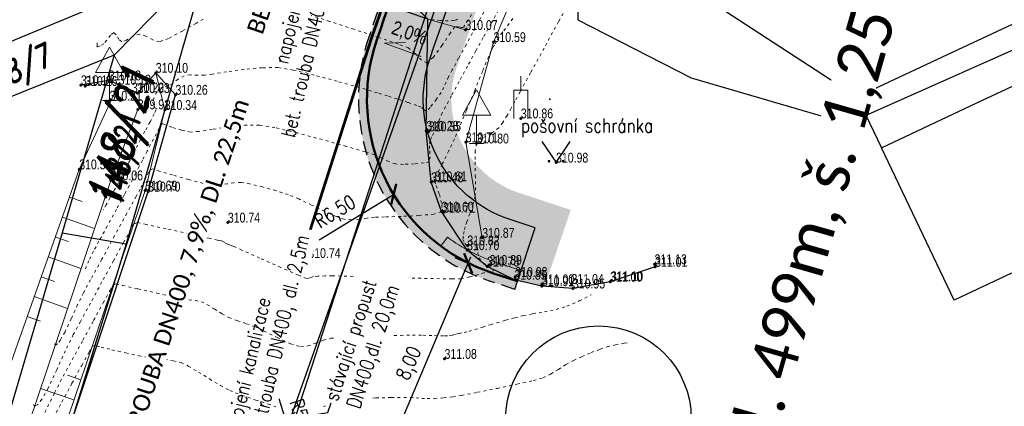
# Model space of a CAD drawing. Header units: feet. Extents: x -783217 to -782936, y -1044805 to -1043930.
# Tile 14 of 81: x -783115 to -783080, y -1044647 to -1044633. Entities that reach past the tile are written whole.
import ezdxf
from ezdxf import colors
from ezdxf.entities.mleader import LeaderData, LeaderLine
from ezdxf.enums import TextEntityAlignment as Align
from ezdxf.math import Vec2, Vec3

# ---------------------------------------------------------------- set-up
doc = ezdxf.new("R2010")
doc.units = ezdxf.units.FT
doc.header["$MEASUREMENT"] = 0
for name, pattern in [('ACAD_ISO07W100', [3, 0, -3]), ('V1a', [1, 1, 0]), ('ČÁRKOVANÁ', [0.75, 0.5, -0.25])]:
    doc.linetypes.add(name, pattern=pattern)
doc.layers.get('Defpoints').update_dxf_attribs({"lineweight": 9})
for name, color, linetype, lineweight in [('_DZ vodorovné', 5, 'Continuous', 15), ('Dopravní zařízen', 7, 'Continuous', 13), ('K_silniční obrubník', 1, 'Continuous', 50), ('K_záhon. obr.', 202, 'Continuous', 30), ('KN_hranice pozemků', 140, 'Continuous', 30), ('popis kan', 1, 'Continuous', 25), ('POPIS-VELKÉ', 1, 'Continuous', 50), ('Vrstevnice', 250, 'ACAD_ISO07W100', 15), ('Vrstva 51', 7, 'Continuous', 0), ('Z_Popisy', 7, 'Continuous', 9), ('Z_svahování', 36, 'Continuous', 9), ('Z_VÝŠKY', 7, 'Continuous', 9), ('Z_VÝŠKY NETISK', 252, 'Continuous', 9), ('ŠRAFY', 9, 'Continuous', 9), ('šrafy varovné pásy', 230, 'Continuous', 5)]:
    doc.layers.add(name, color=color, linetype=linetype, lineweight=lineweight)
for name, color, linetype in [('A_kóty', 1, 'Continuous'), ('A_kóty směrová', 1, 'Continuous'), ('A_výšky a sklony', 1, 'Continuous'), ('K-HRANA KOMUNIKACE', 1, 'Continuous'), ('KN_dotčené pozemky', 3, 'Continuous'), ('KN_POZEMKY 500', 140, 'Continuous'), ('KN_značky kultur', 7, 'Continuous'), ('KN_čísla pozemků', 140, 'Continuous'), ('NOVÝ POPIS', 1, 'Continuous'), ('S_kabely NN', 92, 'SILVNNO'), ('Z_hrany ploch', 7, 'Continuous'), ('Z_PROPUST', 152, 'Continuous')]:
    doc.layers.add(name, color=color, linetype=linetype)
doc.layers.add('SRF_CHODNÍKY', color=7, linetype='Continuous', lineweight=25, true_color=0xf5f089)
doc.layers.add('šrafy zeleň', color=7, linetype='Continuous', lineweight=13, true_color=0xdaf1b1)
doc.styles.add('calibri', font='calibri.ttf')
doc.styles.add('Legend', font='calibri.ttf')
doc.styles.add('RomanD', font='romand.shx', dxfattribs={"width": 0.7, "oblique": 10})
doc.styles.add('ROMANS', font='romans.shx', dxfattribs={"width": 0.8})
doc.styles.add('Style-cs_Working', font='cs_Working.shx')
doc.styles.add('znacky', font='arial.ttf')
doc.linetypes.add('6.2321', pattern='A,3.5,-4,[24,dgnlstyle-is.shx,S=0.015865,R=0,X=0,Y=0],6,-3,3.5', length=20)
doc.linetypes.add('SILVNNO', pattern='A,7,-6.5,[28,civil.shx,S=1,R=0,X=0,Y=0],-6.5', length=20)
doc.dimstyles.new('situ 250', dxfattribs={"dimscale": 0.25, "dimtxt": 2, "dimasz": 2.2, "dimexe": 2, "dimexo": 2, "dimgap": 0.8, "dimtad": 1, "dimrnd": 0.05, "dimzin": 3, "dimtxsty": 'ROMANS', "dimblk": 'ARCHTICK', "dimcen": 0.09, "dimdle": 1, "dimadec": 1, "dimazin": 3, "dimtfac": 1, "dimtofl": 0, "dimtmove": 0, "dimatfit": 2, "dimldrblk": 'TerminatorOpen_0.5', "dimfxl": 4, "dimfxlon": 1, "dimfrac": 2, "dimtzin": 3, "dimarcsym": 0})

# ---------------------------------------------------------------- blocks, each defined once
blk = doc.blocks.new('5.270')
at = {"layer": 'Dopravní zařízen', "linetype": 'Continuous'}
for p, q in [((0, 3.8), (-1, 2)), ((0, 3.8), (1, 2)), ((1, 2), (-1, 2)), ((0, 2), (0, 0)), ((-0.5, 0), (0.5, 0))]:
    blk.add_line(p, q, dxfattribs=at)
blk = doc.blocks.new('3.140')
at = {"layer": 'KN_značky kultur', "linetype": 'Continuous'}
h = blk.add_hatch(color=256, dxfattribs=at)
edge = h.paths.add_edge_path()
edge.add_arc((-0.5, 0.1), 0.1, 0, 360)
h = blk.add_hatch(color=256, dxfattribs=at)
edge = h.paths.add_edge_path()
edge.add_arc((0.5, 0.1), 0.1, 0, 360)
at = {"layer": 'KN_značky kultur', "linetype": 'Continuous', "flags": 128}
blk.add_lwpolyline([(-1, 1.5), (0, 0), (1, 1.5)], dxfattribs=at)
blk = doc.blocks.new('4.120')
at = {"layer": 'Dopravní zařízen', "linetype": 'Continuous'}
blk.add_line((0, 2), (0, 3), dxfattribs=at)
at = {"layer": 'Dopravní zařízen', "linetype": 'Continuous', "flags": 128}
blk.add_lwpolyline([(-0.5, 0), (-0.5, 2), (0.5, 2), (0.5, 0)], dxfattribs=at)
blk = doc.blocks.new('SKLON CH')
at = {"layer": 'A_výšky a sklony', "lineweight": 15, "ltscale": 0.1}
blk.add_lwpolyline([(0.437, -0.148), (-0.872, 0.295), (-0.135, 0.336)], dxfattribs=at)
at = {"layer": 'A_výšky a sklony', "style": 'znacky', "width": 0.8}
blk.add_text('2,0%%%', height=0.5, rotation=341.7285, dxfattribs=at).set_placement((-0.674, 0.649))
blk = doc.blocks.new('_ArchTick')
at = {"color": 0, "linetype": 'ByBlock', "const_width": 0.15}
blk.add_lwpolyline([(-0.5, -0.5), (0.5, 0.5)], dxfattribs=at)
blk = doc.blocks.new('*D63')
at = {"layer": 'A_kóty', "color": 0, "linetype": 'Continuous', "lineweight": -2, "ltscale": 0.5, "transparency": 16777216}
for p, q in [((-783101.928, -1044649.712), (-783098.543, -1044641.719)), ((-783098.641, -1044641.949), (-783099.101, -1044641.754)), ((-783101.831, -1044649.482), (-783102.291, -1044649.287))]:
    blk.add_line(p, q, dxfattribs=at)
at = {"layer": 'Defpoints', "color": 0, "linetype": 'Continuous', "ltscale": 0.5, "transparency": 16777216}
for p in [(-783098.641, -1044641.949), (-783098.272, -1044642.105), (-783101.462, -1044649.638)]:
    blk.add_point(p, dxfattribs=at)
at = {"layer": 'A_kóty', "color": 0, "linetype": 'Continuous', "lineweight": -2, "ltscale": 0.5, "transparency": 16777216, "xscale": 0.55, "yscale": 0.55, "zscale": 0.55}
for p, rotation in [((-783098.641, -1044641.949), 67.0499465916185), ((-783101.831, -1044649.482), 247.0499465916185)]:
    blk.add_blockref('_ArchTick', p, dxfattribs=dict(at, rotation=rotation))
at = {"layer": 'A_kóty', "color": 0, "linetype": 'Continuous', "ltscale": 0.5, "transparency": 16777216, "insert": (-783100.694, -1044645.521), "char_height": 0.5, "attachment_point": 5, "rotation": 67.0499, "style": 'ROMANS'}
blk.add_mtext('8,00', dxfattribs=at)
blk = doc.blocks.new('TerminatorOpen_0.5')
at = {"color": 0, "linetype": 'ByBlock', "lineweight": -2}
for q in [(-1, 0.25), (-1, 0), (-1, -0.25)]:
    blk.add_line((0, 0), q, dxfattribs=at)
blk = doc.blocks.new('*D96')
at = {"layer": 'A_kóty směrová', "color": 0, "linetype": 'Continuous', "lineweight": -2, "ltscale": 0.5, "transparency": 16777216}
for p, q in [((-783105.373, -1044646.752), (-783104.455, -1044649.713)), ((-783102.848, -1044654.966), (-783102.803, -1044654.966)), ((-783102.826, -1044654.989), (-783102.826, -1044654.944))]:
    blk.add_line(p, q, dxfattribs=at)
at = {"layer": 'Defpoints', "color": 0, "linetype": 'Continuous', "ltscale": 0.5, "transparency": 16777216}
for p in [(-783104.455, -1044649.713), (-783102.826, -1044654.966)]:
    blk.add_point(p, dxfattribs=at)
at = {"layer": 'A_kóty směrová', "color": 0, "linetype": 'Continuous', "lineweight": -2, "ltscale": 0.5, "transparency": 16777216, "xscale": 0.55, "yscale": 0.55, "zscale": 0.55, "rotation": 287.2313644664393}
blk.add_blockref('_ArchTick', (-783104.455, -1044649.713), dxfattribs=at)
at = {"layer": 'A_kóty směrová', "color": 0, "linetype": 'Continuous', "ltscale": 0.5, "transparency": 16777216, "insert": (-783104.602, -1044647.56), "char_height": 0.5, "attachment_point": 5, "rotation": 287.2314, "style": 'ROMANS'}
blk.add_mtext('R5,50', dxfattribs=at)
blk = doc.blocks.new('*D95')
at = {"layer": 'A_kóty směrová', "color": 0, "linetype": 'Continuous', "lineweight": -2, "ltscale": 0.5, "transparency": 16777216}
for p, q in [((-783095.76, -1044636.12), (-783095.715, -1044636.12)), ((-783095.738, -1044636.142), (-783095.738, -1044636.097)), ((-783103.936, -1044641.115), (-783101.289, -1044639.502))]:
    blk.add_line(p, q, dxfattribs=at)
at = {"layer": 'Defpoints', "color": 0, "linetype": 'Continuous', "ltscale": 0.5, "transparency": 16777216}
for p in [(-783095.738, -1044636.12), (-783101.289, -1044639.502)]:
    blk.add_point(p, dxfattribs=at)
at = {"layer": 'A_kóty směrová', "color": 0, "linetype": 'Continuous', "lineweight": -2, "ltscale": 0.5, "transparency": 16777216, "xscale": 0.55, "yscale": 0.55, "zscale": 0.55, "rotation": 31.35256573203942}
blk.add_blockref('_ArchTick', (-783101.289, -1044639.502), dxfattribs=at)
at = {"layer": 'A_kóty směrová', "color": 0, "linetype": 'Continuous', "ltscale": 0.5, "transparency": 16777216, "insert": (-783103.341, -1044640.169), "char_height": 0.5, "attachment_point": 5, "rotation": 31.3526, "style": 'ROMANS'}
blk.add_mtext('R6,50', dxfattribs=at)

msp = doc.modelspace()

# ---------------------------------------------------------------- hatches: boundary and pattern name
at = {"layer": 'SRF_CHODNÍKY', "ltscale": 0.5}
h = msp.add_hatch(color=256, dxfattribs=at)
h.dxf.hatch_style = 1
h.paths.add_polyline_path([(-783100.297, -1044650.537, 0.140898), (-783103.036, -1044649.87), (-783103.052, -1044649.471, 0.320104), (-783108.095, -1044653.391), (-783109.45, -1044657.925), (-783107.511, -1044658.421), (-783106.179, -1044653.964, -0.482775), (-783101.091, -1044651.926)])
h.paths.add_polyline_path([(-783096.506, -1044624.755), (-783098.483, -1044624.346), (-783099.84, -1044628.165, 0.003097), (-783101.886, -1044634.011, 0.326454), (-783099.614, -1044641.337), (-783099.376, -1044641.016, 0.080309), (-783097.648, -1044641.913), (-783096.76, -1044642.206), (-783096.259, -1044640.686), (-783097.147, -1044640.394, -0.417715), (-783099.994, -1044634.66, -0.003098), (-783097.956, -1044628.836)])
at = {"layer": 'ŠRAFY', "ltscale": 0.5}
h = msp.add_hatch(color=256, dxfattribs=at)
h.dxf.hatch_style = 1
h.paths.add_polyline_path([(-783107.242, -1044650.076, 0.068731), (-783108.578, -1044653.248), (-783109.935, -1044657.801), (-783109.45, -1044657.925), (-783108.095, -1044653.391, -0.720856), (-783097.664, -1044653.065), (-783097.529, -1044653.433), (-783097.06, -1044653.261), (-783097.13, -1044653.07, 0.564572)])
h.paths.add_polyline_path([(-783101.886, -1044634.011, -0.003097), (-783099.84, -1044628.165), (-783098.483, -1044624.346), (-783098.775, -1044624.285), (-783100.123, -1044628.064, 0.003097), (-783102.17, -1044633.914, 0.417715), (-783097.867, -1044642.578), (-783096.979, -1044642.871), (-783096.885, -1044642.586), (-783097.773, -1044642.293, -0.417715)])
at = {"layer": 'šrafy varovné pásy', "ltscale": 0.5}
h = msp.add_hatch(dxfattribs=at)
h.set_pattern_fill('HEX', color=256, scale=0.5)
h.set_pattern_definition([(0, (0, 0), (0, 0.108253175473), [0.0625, -0.125]), (120, (0, 0), (-0.09375, -0.0541265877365), [0.0625, -0.125]), (60, (0.0625, 0), (-0.09375, 0.0541265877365), [0.0625, -0.125])])
h.paths.add_polyline_path([(-783099.376, -1044641.016), (-783099.614, -1044641.337, 0.080309), (-783097.773, -1044642.293), (-783096.885, -1044642.586), (-783096.76, -1044642.206), (-783097.648, -1044641.913, -0.080309)])
h.paths.add_polyline_path([(-783103.052, -1044649.471), (-783103.036, -1044649.87, -0.140898), (-783100.297, -1044650.537), (-783100.099, -1044650.189, 0.140898)])
at = {"layer": 'šrafy zeleň', "ltscale": 0.5}
h = msp.add_hatch(color=256, dxfattribs=at)
h.dxf.hatch_style = 1
edge = h.paths.add_edge_path()
edge.add_line((-783095.549, -1044625.051), (-783096.508, -1044624.762))
edge.add_line((-783096.508, -1044624.762), (-783097.956, -1044628.836))
edge.add_arc((-782628.931, -1044796.224), 498, 160.35926, 161.06916)
edge.add_arc((-783095.738, -1044636.12), 4.5, 161.0692, 251.7532)
edge.add_line((-783097.147, -1044640.394), (-783096.259, -1044640.686))
edge.add_line((-783096.259, -1044640.686), (-783096.885, -1044642.586))
edge.add_line((-783096.885, -1044642.586), (-783095.926, -1044642.767))
edge.add_line((-783095.926, -1044642.767), (-783094.996, -1044640.05))
edge.add_line((-783094.996, -1044640.05), (-783096.834, -1044639.444))
edge.add_arc((-783095.738, -1044636.12), 3.5, 161.0692, 251.7532, ccw=False)
edge.add_arc((-782628.931, -1044796.224), 497, 160.35919, 161.06916, ccw=False)
edge.add_line((-783097.014, -1044629.171), (-783095.549, -1044625.051))

# ---------------------------------------------------------------- linework, layer by layer
at = {"layer": '_DZ vodorovné', "linetype": 'V1a', "const_width": 0.1}
msp.add_lwpolyline([(-783062.528, -1044522.603), (-783098.926, -1044625.008), (-783100.114, -1044628.336), (-783102.075, -1044633.946)], dxfattribs=at)
at = {"layer": '_DZ vodorovné', "linetype": 'ČÁRKOVANÁ', "const_width": 0.1}
msp.add_lwpolyline([(-783108.534, -1044654.16), (-783102.075, -1044633.946)], dxfattribs=at)
at = {"layer": 'K-HRANA KOMUNIKACE', "linetype": 'ČÁRKOVANÁ'}
msp.add_lwpolyline([(-783096.979, -1044642.871), (-783097.867, -1044642.578, -0.417715), (-783102.17, -1044633.914, -0.003097), (-783100.123, -1044628.064), (-783098.775, -1044624.285)], format="xyb", dxfattribs=at)
msp.add_lwpolyline([(-783096.979, -1044642.871), (-783096.885, -1044642.586)], dxfattribs=at)
at = {"layer": 'K_silniční obrubník', "linetype": 'Continuous', "ltscale": 0.5}
msp.add_lwpolyline([(-783096.885, -1044642.586), (-783097.773, -1044642.293, -0.417715), (-783101.886, -1044634.011, -0.003097), (-783099.84, -1044628.165), (-783062.34, -1044522.67)], format="xyb", dxfattribs=at)
at = {"layer": 'K_záhon. obr.'}
msp.add_lwpolyline([(-783096.885, -1044642.586), (-783096.259, -1044640.686), (-783097.147, -1044640.394, -0.417715), (-783099.994, -1044634.66, -0.003098), (-783097.956, -1044628.836), (-783060.926, -1044524.868)], format="xyb", dxfattribs=at)
at = {"layer": 'KN_dotčené pozemky'}
msp.add_circle((-783094.014, -1044647.47), 3.299, dxfattribs=at)
at = {"layer": 'KN_hranice pozemků', "linetype": 'Continuous'}
for p, q in [((-783080.57, -1044636.25), (-783017.327, -1044606.637)), ((-783081.23, -1044634.35), (-783056.26, -1044622.66)), ((-783093.15, -1044630.61), (-783084.82, -1044636.03)), ((-783107.89, -1044631.16), (-783111.22, -1044634.56)), ((-783084.82, -1044636.03), (-783081.23, -1044634.35)), ((-783084.82, -1044636.03), (-783084.64, -1044636.42)), ((-783083.96, -1044637.84), (-783080.57, -1044636.25)), ((-783084.64, -1044636.42), (-783084.38, -1044636.96)), ((-783084.38, -1044636.96), (-783083.96, -1044637.84)), ((-783081.38, -1044643.26), (-783083.96, -1044637.84)), ((-783113.07, -1044640.86), (-783122.51, -1044673.02)), ((-783079.34, -1044642.3), (-783081.38, -1044643.26))]:
    msp.add_line(p, q, dxfattribs=at)
at = {"layer": 'S_kabely NN', "ltscale": 0.2}
msp.add_lwpolyline([(-783094.104, -1044629.334), (-783094.75, -1044631.62), (-783094.74, -1044633.3), (-783090.72, -1044635.36), (-783085.17, -1044636.98), (-783077.12, -1044633.41), (-783064.48, -1044627.43), (-783057.21, -1044623.99), (-783050.4, -1044620.71), (-783044.1, -1044617.85), (-783035.79, -1044613.34), (-783035.182, -1044613.058)], dxfattribs=at)
at = {"layer": 'Vrstevnice', "ltscale": 0.04, "elevation": 310}
msp.add_lwpolyline([(-783108.055, -1044633.272), (-783108.315, -1044633.425), (-783108.791, -1044633.697), (-783109.287, -1044633.958), (-783109.604, -1044634.08), (-783109.839, -1044634.012), (-783110.089, -1044633.876), (-783110.314, -1044633.803), (-783110.544, -1044633.882), (-783110.784, -1044634.02), (-783110.952, -1044634.08), (-783111.053, -1044633.985), (-783111.147, -1044633.833), (-783111.236, -1044633.753), (-783111.353, -1044633.847), (-783111.487, -1044634.028), (-783111.58, -1044634.148), (-783111.716, -1044634.223), (-783111.82, -1044634.265), (-783111.823, -1044634.193), (-783111.819, -1044634.118)], dxfattribs=at)
at = {"layer": 'Vrstva 51', "color": 7, "linetype": 'Continuous', "lineweight": 53}
for p in [(-783098.74, -1044633.66), (-783097.74, -1044634.09), (-783109.74, -1044635.18), (-783111.41, -1044635.45), (-783112.4, -1044635.62), (-783112.25, -1044635.65), (-783111.06, -1044635.6), (-783110.59, -1044635.88), (-783110.39, -1044635.9), (-783111.38, -1044636.17), (-783109.04, -1044635.96), (-783110.38, -1044636.48), (-783109.42, -1044636.5), (-783096.77, -1044636.8), (-783100.13, -1044637.24), (-783100.04, -1044637.26), (-783098.73, -1044637.65), (-783098.34, -1044637.69), (-783112.46, -1044638.61), (-783095.52, -1044638.37), (-783111.34, -1044639), (-783099.83, -1044639.03), (-783110.12, -1044639.36), (-783110.01, -1044639.4), (-783099.96, -1044639.07), (-783099.59, -1044640.11), (-783099.53, -1044640.15), (-783107.18, -1044640.5), (-783098.14, -1044641.04), (-783098.68, -1044641.48), (-783098.67, -1044641.31), (-783104.32, -1044641.76), (-783097.97, -1044642.06), (-783097.88, -1044642), (-783092.02, -1044641.98), (-783092, -1044642.07), (-783097, -1044642.53), (-783096.97, -1044642.43), (-783096.02, -1044642.69), (-783096.02, -1044642.76), (-783094.97, -1044642.68), (-783094.92, -1044642.84), (-783093.6, -1044642.6), (-783093.57, -1044642.58), (-783099.48, -1044645.34)]:
    msp.add_point(p, dxfattribs=at)
at = {"layer": 'Z_hrany ploch', "linetype": 'Continuous', "flags": 128}
for points in [[(-783092, -1044642.07), (-783093.6, -1044642.6), (-783094.92, -1044642.84), (-783096.02, -1044642.76), (-783097, -1044642.53), (-783097.97, -1044642.06), (-783098.68, -1044641.48), (-783099.59, -1044640.11), (-783099.96, -1044639.07), (-783100.13, -1044637.24), (-783100.08, -1044633.28), (-783101.06, -1044632.93), (-783099.32, -1044626.71), (-783093.09, -1044609.25), (-783090.85, -1044603.07)], [(-783132.86, -1044727.74), (-783129.98, -1044714.77), (-783128.51, -1044706.5), (-783127.06, -1044700.34), (-783125.91, -1044695.93), (-783124.4, -1044688.48), (-783122.31, -1044679.53), (-783119.26, -1044668.63), (-783116.89, -1044660.87), (-783114.51, -1044652.91), (-783110.01, -1044639.4), (-783109.04, -1044635.96), (-783109.74, -1044635.18), (-783110.39, -1044635.9), (-783111.06, -1044635.6), (-783111.41, -1044635.45), (-783112.4, -1044635.62)]]:
    msp.add_lwpolyline(points, dxfattribs=at)
at = {"layer": 'Z_PROPUST', "linetype": '6.2321', "ltscale": 0.1}
msp.add_lwpolyline([(-783105.99, -1044651.14), (-783099.84, -1044632.16)], dxfattribs=at)
at = {"layer": 'Z_svahování', "linetype": 'Continuous', "flags": 128}
for points in [[(-783098.74, -1044633.66), (-783100.08, -1044633.28), (-783100.61, -1044632.76), (-783098.97, -1044626.8), (-783092.8, -1044609.34), (-783090.49, -1044603.25), (-783087.24, -1044594.15), (-783082.17, -1044580.33), (-783081.73, -1044579.82)], [(-783090.74, -1044626.11), (-783092.5, -1044625.72), (-783094.21, -1044625.83), (-783096.18, -1044630.4), (-783097.74, -1044634.09), (-783098.73, -1044637.65), (-783098.14, -1044641.04)], [(-783123.17, -1044678.14), (-783122.48, -1044678.22), (-783119.63, -1044668.59), (-783117.15, -1044660.8), (-783114.7, -1044652.84), (-783110.12, -1044639.36), (-783109.42, -1044636.5), (-783109.74, -1044635.18)], [(-783123.17, -1044678.14), (-783120.99, -1044665.74), (-783119.5, -1044659.72), (-783117.27, -1044652.19), (-783112.46, -1044638.61), (-783111.06, -1044635.6)], [(-783122.87, -1044678.06), (-783120.02, -1044666.48), (-783118.06, -1044660.28), (-783115.87, -1044652.41), (-783111.34, -1044639), (-783110.38, -1044636.48)], [(-783112.809, -1044639.595), (-783112.356, -1044639.755)], [(-783113.059, -1044640.302), (-783111.916, -1044640.707)], [(-783113.31, -1044641.009), (-783112.848, -1044641.172)], [(-783113.56, -1044641.716), (-783112.397, -1044642.128)], [(-783113.81, -1044642.423), (-783113.341, -1044642.589)], [(-783114.061, -1044643.13), (-783112.877, -1044643.549)], [(-783114.311, -1044643.837), (-783113.833, -1044644.006)], [(-783112.405, -1044646.085), (-783112.881, -1044645.923)], [(-783112.646, -1044646.795), (-783113.836, -1044646.39)]]:
    msp.add_lwpolyline(points, dxfattribs=at)
at = {"layer": 'šrafy varovné pásy'}
msp.add_lwpolyline([(-783099.614, -1044641.337), (-783099.376, -1044641.016)], dxfattribs=at)
msp.add_lwpolyline([(-783096.76, -1044642.206), (-783097.648, -1044641.913, -0.080309), (-783099.376, -1044641.016, -0.080309)], format="xyb", dxfattribs=at)

# ---------------------------------------------------------------- block references
at = {"layer": 'A_výšky a sklony', "linetype": 'Continuous', "rotation": 359.0074117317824}
msp.add_blockref('SKLON CH', (-783100.743, -1044634.443), dxfattribs=at)
at = {"layer": 'Dopravní zařízen', "linetype": 'Continuous', "xscale": 0.5, "yscale": 0.5, "zscale": 0.5}
for name, p in [('5.270', (-783111.38, -1044636.17)), ('4.120', (-783096.77, -1044636.8)), ('5.270', (-783098.34, -1044637.69))]:
    msp.add_blockref(name, p, dxfattribs=at)
at = {"layer": 'KN_značky kultur', "linetype": 'Continuous', "xscale": 0.5, "yscale": 0.5, "zscale": 0.5}
msp.add_blockref('3.140', (-783095.52, -1044638.37), dxfattribs=at)

# ---------------------------------------------------------------- texts
at = {"layer": '_DZ vodorovné', "linetype": 'V1a', "style": 'Legend'}
msp.add_text('V2', height=0.6, rotation=69.3309, dxfattribs=at).set_placement((-783106.237, -1044643.71), align=Align.TOP_LEFT)
at = {"layer": 'KN_POZEMKY 500', "linetype": 'Continuous', "style": 'RomanD', "oblique": 10, "width": 0.8}
msp.add_text('148/21', height=1.2, rotation=74.3265, dxfattribs=at).set_placement((-783110.409, -1044637.587), align=Align.CENTER)
at = {"layer": 'KN_čísla pozemků', "linetype": 'Continuous', "style": 'RomanD', "oblique": 10, "width": 0.8}
for s, rotation, p in [('578/7', 26.5852, (-783114.629, -1044635.473)), ('148/21', 78.1757, (-783110.613, -1044638.348))]:
    msp.add_text(s, height=0.8, rotation=rotation, dxfattribs=at).set_placement(p, align=Align.CENTER)
at = {"layer": 'Z_Popisy', "linetype": 'Continuous', "style": 'ROMANS', "width": 0.8}
msp.add_text('pošovní schránka', height=0.5, dxfattribs=at).set_placement((-783096.77, -1044636.8), align=Align.TOP_LEFT)
at = {"layer": 'Z_VÝŠKY', "linetype": 'Continuous', "style": 'Style-cs_Working', "width": 0.8}
for s, p in [('310.07', (-783098.74, -1044633.66)), ('310.59', (-783097.74, -1044634.09)), ('310.10', (-783109.74, -1044635.18)), ('310.18', (-783111.41, -1044635.45)), ('310.26', (-783109.04, -1044635.96)), ('309.91', (-783110.38, -1044636.48)), ('310.86', (-783096.77, -1044636.8)), ('310.35', (-783100.04, -1044637.26)), ('310.71', (-783098.73, -1044637.65)), ('310.98', (-783095.52, -1044638.37)), ('310.70', (-783110.01, -1044639.4)), ('310.48', (-783099.96, -1044639.07)), ('310.71', (-783099.53, -1044640.15)), ('310.74', (-783107.18, -1044640.5)), ('310.87', (-783098.14, -1044641.04)), ('310.70', (-783098.68, -1044641.48)), ('310.89', (-783097.88, -1044642)), ('311.01', (-783092, -1044642.07)), ('310.85', (-783097, -1044642.53)), ('311.04', (-783094.97, -1044642.68)), ('311.10', (-783093.57, -1044642.58)), ('311.08', (-783099.48, -1044645.34))]:
    msp.add_text(s, height=0.35, dxfattribs=at).set_placement(p)
at = {"layer": 'Z_VÝŠKY NETISK', "linetype": 'Continuous', "style": 'Style-cs_Working', "width": 0.8}
for s, p in [('310.14', (-783112.4, -1044635.62)), ('310.26', (-783112.25, -1044635.65)), ('310.18', (-783111.06, -1044635.6)), ('310.22', (-783110.59, -1044635.88)), ('310.03', (-783110.39, -1044635.9)), ('310.21', (-783111.38, -1044636.17)), ('310.34', (-783109.42, -1044636.5)), ('310.28', (-783100.13, -1044637.24)), ('310.80', (-783098.34, -1044637.69)), ('310.51', (-783112.46, -1044638.61)), ('310.06', (-783111.34, -1044639)), ('310.61', (-783099.83, -1044639.03)), ('310.69', (-783110.12, -1044639.36)), ('310.60', (-783099.59, -1044640.11)), ('310.82', (-783098.67, -1044641.31)), ('310.74', (-783104.32, -1044641.76)), ('310.78', (-783097.97, -1044642.06)), ('311.13', (-783092.02, -1044641.98)), ('310.98', (-783096.97, -1044642.43)), ('311.00', (-783096.02, -1044642.69)), ('310.91', (-783096.02, -1044642.76)), ('310.95', (-783094.92, -1044642.84)), ('311.00', (-783093.6, -1044642.6))]:
    msp.add_text(s, height=0.35, dxfattribs=at).set_placement(p)

# ---------------------------------------------------------------- dimensions: what is measured, and where the dimension line sits
at = {"layer": 'A_kóty', "linetype": 'Continuous', "ltscale": 0.5}
dim = msp.add_aligned_dim(p1=(-783101.462, -1044649.638), p2=(-783098.272, -1044642.105), distance=0.4, text='8,00', dimstyle='situ 250', override={"dimtmove": 1}, dxfattribs=at)
dim.commit()
dim.dimension.update_dxf_attribs({"geometry": '*D63', "text_midpoint": (-783100.694, -1044645.521)})
at = {"layer": 'A_kóty směrová', "linetype": 'Continuous', "ltscale": 0.5}
for center, mpoint, picture, middle in [((-783095.738, -1044636.12), (-783101.289, -1044639.502), '*D95', (-783103.341, -1044640.169)), ((-783102.826, -1044654.966), (-783104.455, -1044649.713), '*D96', (-783104.602, -1044647.56))]:
    dim = msp.add_radius_dim(center=center, mpoint=mpoint, dimstyle='situ 250', override={"dimtmove": 1}, dxfattribs=at)
    dim.commit()
    dim.dimension.update_dxf_attribs({"geometry": picture, "text_midpoint": middle})

# ---------------------------------------------------------------- next in the draw order: leaders
at = {"layer": 'NOVÝ POPIS', "color": 5, "linetype": 'ByBlock'}
ml = msp.add_multileader_mtext('Standard', dxfattribs=at)
ml.set_content('napojení kanalizace\\Pbet. trouba DN400, dl. 9,6m', color=5, style='ROMANS')
ml.set_leader_properties()
ml.build(insert=Vec2(0, 0))
ml.multileader.update_dxf_attribs({"dogleg_length": 0.36, "arrow_head_size": 0.3})
ctx = ml.context
ctx.base_point, ctx.char_height, ctx.arrow_head_size, ctx.landing_gap_size, ctx.plane_origin, ctx.plane_x_axis, ctx.plane_y_axis = Vec3(-783106.087, -1044638.422), 0.5, 0.3, 0.09, Vec3(-783087.937, -1044628.345), Vec3(0.228521, 0.973539), Vec3(-0.973539, 0.228521)
ctx.text_align_type = 2
notes = []
notes.append((ctx, [(1, (1, 1, 0), (-783103.936, -1044629.255), (-0.228521, -0.973539), 0.36, [(0, [(-783098.783, -1044629.113)], 0, [])])]))
ctx.mtext.insert, ctx.mtext.text_direction, ctx.mtext.rotation, ctx.mtext.alignment, ctx.mtext.flow_direction = Vec3(-783104.328, -1044629.625), Vec3(0.228521, 0.973539), 1.340238, 3, 5
ctx.mtext.has_bg_fill, ctx.mtext.bg_color, ctx.mtext.bg_scale_factor, ctx.mtext.bg_transparency, ctx.mtext.use_window_bg_color = 1, -1027028792, 1.5, 0, 1
ml = msp.add_multileader_mtext('Standard', dxfattribs=at)
ml.set_content('napojení kanalizace\\Pbet. trouba DN400, dl. 2,5m', color=5, style='ROMANS')
ml.set_leader_properties()
ml.build(insert=Vec2(0, 0))
ml.multileader.update_dxf_attribs({"dogleg_length": 0.36, "arrow_head_size": 0.3})
ctx = ml.context
ctx.base_point, ctx.char_height, ctx.arrow_head_size, ctx.landing_gap_size, ctx.plane_origin, ctx.plane_x_axis, ctx.plane_y_axis = Vec3(-783107.09, -1044648.431), 0.5, 0.3, 0.09, Vec3(-783107.899, -1044638.758), Vec3(0.228467, 0.973552), Vec3(-0.973552, 0.228467)
notes.append((ctx, [(0, (1, 1, 0), (-783107.172, -1044648.782), (0.228467, 0.973552), 0.36, [(0, [(-783106.369, -1044652.331)], 0, [])])]))
ctx.mtext.insert, ctx.mtext.text_direction, ctx.mtext.rotation, ctx.mtext.flow_direction = Vec3(-783107.359, -1044648.276), Vec3(0.228467, 0.973552), 1.340294, 5
ctx.mtext.has_bg_fill, ctx.mtext.bg_color, ctx.mtext.bg_scale_factor, ctx.mtext.bg_transparency, ctx.mtext.use_window_bg_color = 1, -1027028792, 1.5, 0, 1
for ctx, leaders in notes:
    for number, flags, end, landing, length, lines in leaders:
        leader = LeaderData()
        leader.index, (leader.has_last_leader_line, leader.has_dogleg_vector, leader.attachment_direction) = number, flags
        leader.last_leader_point, leader.dogleg_vector, leader.dogleg_length = Vec3(end), Vec3(landing), length
        for number, points, colour, breaks in lines:
            line = LeaderLine()
            line.index, line.vertices, line.color, line.breaks = number, Vec3.list(points), colors.encode_raw_color(colour), breaks
            leader.lines.append(line)
        ctx.leaders.append(leader)

# ---------------------------------------------------------------- next in the draw order: linework, layer by layer
at = {"layer": 'Vrstevnice', "ltscale": 0.04}
for points, elevation in [([(-783094.953, -1044632.49), (-783095.43, -1044633.362), (-783095.945, -1044634.304), (-783096.425, -1044635.181), (-783096.797, -1044635.858), (-783096.986, -1044636.198), (-783097.118, -1044636.44), (-783097.259, -1044636.7), (-783097.405, -1044636.945), (-783097.554, -1044637.14), (-783097.818, -1044637.325), (-783098.124, -1044637.491), (-783098.34, -1044637.69), (-783098.389, -1044637.941), (-783098.398, -1044638.348), (-783098.388, -1044638.817), (-783098.381, -1044639.251), (-783098.398, -1044639.557), (-783098.473, -1044639.855), (-783098.583, -1044640.183), (-783098.688, -1044640.471), (-783098.748, -1044640.651), (-783098.787, -1044640.812), (-783098.82, -1044640.983), (-783098.826, -1044641.099), (-783098.765, -1044641.238), (-783098.672, -1044641.338), (-783098.518, -1044641.275), (-783098.362, -1044641.221), (-783098.323, -1044641.349), (-783098.3, -1044641.574), (-783098.259, -1044641.754), (-783098.109, -1044641.924), (-783097.954, -1044642.049), (-783097.796, -1044642.126), (-783097.693, -1044642.194), (-783097.84, -1044642.24), (-783098.071, -1044642.279), (-783098.278, -1044642.341), (-783098.589, -1044642.432), (-783098.891, -1044642.496), (-783099.215, -1044642.5), (-783099.874, -1044642.488), (-783100.735, -1044642.467), (-783101.659, -1044642.442), (-783102.513, -1044642.417), (-783103.16, -1044642.399), (-783103.466, -1044642.392), (-783103.719, -1044642.397), (-783103.982, -1044642.407), (-783104.136, -1044642.417), (-783104.261, -1044642.457), (-783104.384, -1044642.487), (-783104.67, -1044642.369), (-783105.302, -1044642.091), (-783106.05, -1044641.759), (-783106.679, -1044641.477), (-783106.958, -1044641.353), (-783107.065, -1044641.316), (-783107.171, -1044641.278), (-783107.292, -1044641.208), (-783107.397, -1044641.149), (-783107.473, -1044641.136), (-783107.55, -1044641.126), (-783107.85, -1044641.059), (-783108.547, -1044640.903), (-783109.377, -1044640.717), (-783110.075, -1044640.563), (-783110.376, -1044640.498), (-783110.453, -1044640.522), (-783110.526, -1044640.556), (-783110.628, -1044640.737), (-783110.884, -1044641.202), (-783111.242, -1044641.858), (-783111.652, -1044642.609), (-783112.061, -1044643.359), (-783112.417, -1044644.013), (-783112.67, -1044644.477), (-783112.951, -1044645.049), (-783113.261, -1044645.729), (-783113.567, -1044646.375), (-783113.788, -1044646.774), (-783113.93, -1044646.955), (-783114.009, -1044647.004), (-783114.043, -1044647.003), (-783114.068, -1044646.986), (-783114.079, -1044646.959)], 310.8), ([(-783097.459, -1044632.766), (-783097.821, -1044633.418), (-783098.105, -1044633.933), (-783098.364, -1044634.402), (-783098.662, -1044634.943), (-783098.965, -1044635.495), (-783099.239, -1044635.996), (-783099.449, -1044636.384), (-783099.561, -1044636.6), (-783099.675, -1044636.862), (-783099.787, -1044637.139), (-783099.858, -1044637.314), (-783099.935, -1044637.456), (-783100, -1044637.6), (-783100.011, -1044637.771), (-783100.009, -1044637.956), (-783099.997, -1044638.165), (-783100.028, -1044638.338), (-783100.207, -1044638.383), (-783100.558, -1044638.418), (-783100.943, -1044638.433), (-783101.223, -1044638.419), (-783101.471, -1044638.333), (-783101.724, -1044638.203), (-783101.969, -1044638.09), (-783102.303, -1044637.987), (-783102.969, -1044637.793), (-783103.822, -1044637.553), (-783104.718, -1044637.315), (-783105.511, -1044637.127), (-783106.058, -1044637.035), (-783106.573, -1044637.041), (-783107.162, -1044637.104), (-783107.738, -1044637.19), (-783108.212, -1044637.261), (-783108.498, -1044637.284), (-783108.831, -1044637.217), (-783109.174, -1044637.114), (-783109.349, -1044637.055), (-783109.436, -1044637.012), (-783109.518, -1044636.983), (-783109.616, -1044637.151), (-783109.821, -1044637.534), (-783110.049, -1044637.968), (-783110.217, -1044638.289), (-783110.33, -1044638.51), (-783110.449, -1044638.742), (-783110.567, -1044638.974), (-783110.682, -1044639.194), (-783110.852, -1044639.508), (-783111.136, -1044640.029), (-783111.462, -1044640.624), (-783111.758, -1044641.163), (-783111.951, -1044641.516), (-783112.115, -1044641.855), (-783112.275, -1044642.205)], 310.4), ([(-783098.082, -1044633.028), (-783098.291, -1044633.407), (-783098.49, -1044633.767), (-783098.718, -1044634.182), (-783098.98, -1044634.659), (-783099.21, -1044635.081), (-783099.344, -1044635.331), (-783099.426, -1044635.512), (-783099.51, -1044635.701), (-783099.6, -1044635.876), (-783099.77, -1044636.121), (-783099.991, -1044636.41), (-783100.121, -1044636.551), (-783100.213, -1044636.487), (-783100.311, -1044636.399), (-783100.465, -1044636.341), (-783100.786, -1044636.232), (-783101.167, -1044636.107), (-783101.505, -1044636.001), (-783101.868, -1044635.893), (-783102.502, -1044635.705), (-783103.291, -1044635.48), (-783104.115, -1044635.259), (-783104.856, -1044635.084), (-783105.397, -1044634.996), (-783105.956, -1044635), (-783106.602, -1044635.06), (-783107.229, -1044635.146), (-783107.735, -1044635.225), (-783108.015, -1044635.264), (-783108.256, -1044635.262), (-783108.508, -1044635.255), (-783108.732, -1044635.286), (-783108.948, -1044635.405), (-783109.162, -1044635.567), (-783109.303, -1044635.667), (-783109.461, -1044635.693), (-783109.607, -1044635.73), (-783109.7, -1044635.865), (-783109.807, -1044636.079), (-783109.858, -1044636.229), (-783109.795, -1044636.361), (-783109.733, -1044636.493), (-783109.795, -1044636.643), (-783109.945, -1044636.926), (-783110.126, -1044637.257), (-783110.283, -1044637.551), (-783110.456, -1044637.886), (-783110.68, -1044638.327), (-783110.903, -1044638.761), (-783111.069, -1044639.08), (-783111.206, -1044639.335), (-783111.359, -1044639.615), (-783111.498, -1044639.866), (-783111.592, -1044640.036), (-783111.597, -1044640.047)], 310.2), ([(-783098.404, -1044632.925), (-783098.636, -1044633.301), (-783098.756, -1044633.487), (-783098.801, -1044633.551), (-783098.812, -1044633.562), (-783098.834, -1044633.569), (-783098.893, -1044633.57), (-783098.997, -1044633.553), (-783099.115, -1044633.554), (-783099.272, -1044633.764), (-783099.564, -1044634.196), (-783099.878, -1044634.625), (-783100.1, -1044634.83), (-783100.303, -1044634.729), (-783100.532, -1044634.495), (-783100.765, -1044634.297), (-783101.118, -1044634.162), (-783101.825, -1044633.923), (-783102.701, -1044633.634), (-783103.563, -1044633.355), (-783104.225, -1044633.141)], 310), ([(-783097.053, -1044633.256), (-783097.41, -1044633.728), (-783097.559, -1044633.927), (-783097.64, -1044634.069), (-783097.704, -1044634.19), (-783097.764, -1044634.288), (-783097.823, -1044634.387), (-783097.913, -1044634.603), (-783098.126, -1044635.121), (-783098.408, -1044635.806), (-783098.705, -1044636.525), (-783098.964, -1044637.144), (-783099.13, -1044637.531), (-783099.327, -1044637.944), (-783099.561, -1044638.414), (-783099.756, -1044638.8), (-783099.838, -1044638.962), (-783099.84, -1044639.033), (-783099.782, -1044639.178), (-783099.665, -1044639.505), (-783099.573, -1044639.866), (-783099.59, -1044640.11), (-783099.857, -1044640.198), (-783100.39, -1044640.252), (-783101.028, -1044640.282), (-783101.609, -1044640.298), (-783101.972, -1044640.312), (-783102.235, -1044640.342), (-783102.514, -1044640.378), (-783102.789, -1044640.4), (-783103.045, -1044640.384), (-783103.326, -1044640.289), (-783103.737, -1044640.102), (-783104.206, -1044639.876), (-783104.663, -1044639.661), (-783105.034, -1044639.508), (-783105.469, -1044639.369), (-783105.951, -1044639.233), (-783106.396, -1044639.126), (-783106.718, -1044639.073), (-783106.962, -1044639.083), (-783107.22, -1044639.125), (-783107.479, -1044639.167), (-783107.723, -1044639.176), (-783108.055, -1044639.108), (-783108.582, -1044638.969), (-783109.149, -1044638.808), (-783109.603, -1044638.674), (-783109.79, -1044638.618), (-783109.846, -1044638.594), (-783109.94, -1044638.625), (-783109.988, -1044638.713), (-783110.078, -1044638.888), (-783110.15, -1044639.028), (-783110.222, -1044639.168), (-783110.294, -1044639.309), (-783110.437, -1044639.571), (-783110.767, -1044640.174), (-783111.202, -1044640.969), (-783111.659, -1044641.804), (-783112.056, -1044642.53), (-783112.31, -1044642.997), (-783112.516, -1044643.414), (-783112.742, -1044643.91), (-783112.965, -1044644.382), (-783113.127, -1044644.673), (-783113.23, -1044644.805), (-783113.288, -1044644.841), (-783113.313, -1044644.84), (-783113.328, -1044644.824), (-783113.331, -1044644.807)], 310.6), ([(-783099.018, -1044633.281), (-783099.059, -1044633.3), (-783099.162, -1044633.324), (-783099.353, -1044633.336), (-783099.635, -1044633.32), (-783099.939, -1044633.278)], 309.8), ([(-783113.681, -1044647.245), (-783113.334, -1044646.545), (-783113.029, -1044645.957), (-783112.71, -1044645.373), (-783112.332, -1044644.679), (-783111.947, -1044643.973), (-783111.606, -1044643.349), (-783111.361, -1044642.903), (-783111.265, -1044642.73), (-783111.211, -1044642.701), (-783111.154, -1044642.678), (-783110.922, -1044642.729), (-783110.372, -1044642.854), (-783109.701, -1044643.007), (-783109.106, -1044643.141), (-783108.782, -1044643.211), (-783108.562, -1044643.239), (-783108.331, -1044643.264), (-783108.119, -1044643.311), (-783107.923, -1044643.409), (-783107.66, -1044643.568), (-783107.383, -1044643.738), (-783107.141, -1044643.869), (-783106.842, -1044643.985), (-783106.522, -1044644.09), (-783106.218, -1044644.196), (-783105.891, -1044644.352), (-783105.424, -1044644.587), (-783104.948, -1044644.805), (-783104.597, -1044644.91), (-783104.34, -1044644.88), (-783104.066, -1044644.788), (-783103.789, -1044644.681), (-783103.523, -1044644.608), (-783103.13, -1044644.576), (-783102.471, -1044644.547), (-783101.719, -1044644.522), (-783101.044, -1044644.505), (-783100.619, -1044644.498), (-783100.251, -1044644.502), (-783099.833, -1044644.514), (-783099.481, -1044644.525), (-783099.312, -1044644.527), (-783099.194, -1044644.499), (-783099.077, -1044644.465), (-783098.966, -1044644.441), (-783098.788, -1044644.403), (-783098.617, -1044644.363), (-783098.409, -1044644.3), (-783098.125, -1044644.21), (-783097.852, -1044644.126), (-783097.619, -1044644.058), (-783097.311, -1044643.971), (-783096.98, -1044643.88), (-783096.674, -1044643.802), (-783096.341, -1044643.737), (-783095.934, -1044643.669), (-783095.512, -1044643.585), (-783095.132, -1044643.474), (-783094.696, -1044643.283), (-783094.272, -1044643.067)], 311), ([(-783113.388, -1044647.437), (-783113.08, -1044646.872), (-783112.717, -1044646.207), (-783112.37, -1044645.571), (-783112.109, -1044645.094), (-783112.004, -1044644.904), (-783111.917, -1044644.863), (-783111.839, -1044644.892), (-783111.682, -1044644.928), (-783111.298, -1044645.016), (-783110.811, -1044645.126), (-783110.342, -1044645.229), (-783110.013, -1044645.297), (-783109.726, -1044645.337), (-783109.42, -1044645.366), (-783109.117, -1044645.406), (-783108.84, -1044645.474), (-783108.576, -1044645.601), (-783108.224, -1044645.808), (-783107.832, -1044646.051), (-783107.445, -1044646.284), (-783107.111, -1044646.461), (-783106.68, -1044646.634), (-783106.19, -1044646.803), (-783105.753, -1044646.945), (-783105.478, -1044647.04)], 311.2), ([(-783103.778, -1044647.032), (-783103.319, -1044646.892), (-783102.911, -1044646.798), (-783102.466, -1044646.753), (-783101.919, -1044646.727), (-783101.373, -1044646.715), (-783100.928, -1044646.712), (-783100.684, -1044646.714), (-783100.492, -1044646.725), (-783100.291, -1044646.743), (-783100.099, -1044646.753), (-783099.845, -1044646.746), (-783099.509, -1044646.725), (-783099.188, -1044646.692), (-783098.878, -1044646.638), (-783098.311, -1044646.528), (-783097.614, -1044646.388), (-783096.909, -1044646.24), (-783096.324, -1044646.106), (-783095.982, -1044646.011), (-783095.711, -1044645.881), (-783095.437, -1044645.715), (-783095.165, -1044645.542), (-783094.9, -1044645.394), (-783094.602, -1044645.259), (-783094.267, -1044645.119), (-783093.95, -1044644.997), (-783093.707, -1044644.914), (-783093.41, -1044644.843), (-783093.095, -1044644.784), (-783092.879, -1044644.745)], 311.2)]:
    msp.add_lwpolyline(points, dxfattribs=dict(at, elevation=elevation))

# ---------------------------------------------------------------- next in the draw order: texts
at = {"layer": 'popis kan', "ltscale": 0.5, "char_height": 0.6, "attachment_point": 1, "style": 'Legend', "bg_fill": 3, "box_fill_scale": 1.1, "bg_fill_color": 256, "bg_fill_transparency": 0}
for s, insert, rotation in [('BET. TROUBA DN400, 9,1%, DL. 9,62m', (-783106.519, -1044633.661), 70.9349), ('BET. TROUBA DN400, 7,9%, DL. 22,5m', (-783111.508, -1044649.786), 71.7813)]:
    msp.add_mtext_dynamic_manual_height_columns(s, width=15.03702, gutter_width=3.75, heights=[0], dxfattribs=dict(at, insert=insert, rotation=rotation))

# ---------------------------------------------------------------- next in the draw order: linework, layer by layer
at = {"layer": 'KN_hranice pozemků', "linetype": 'Continuous'}
for p, q in [((-783112.01, -1044667.37), (-783089.55, -1044603.92)), ((-783107.89, -1044631.16), (-783110.79, -1044641.26)), ((-783111.22, -1044634.56), (-783136.12, -1044644.56)), ((-783111.22, -1044634.56), (-783113.07, -1044640.86)), ((-783113.07, -1044640.86), (-783110.79, -1044641.26)), ((-783110.79, -1044641.26), (-783121.59, -1044676.15))]:
    msp.add_line(p, q, dxfattribs=at)
at = {"layer": 'KN_hranice pozemků'}
msp.add_line((-783107.89, -1044631.16), (-783136.04, -1044642.88), dxfattribs=at)

# ---------------------------------------------------------------- next in the draw order: texts
at = {"layer": 'POPIS-VELKÉ', "linetype": 'ByBlock', "insert": (-783096.739, -1044673.868), "char_height": 1.6, "attachment_point": 1, "rotation": 74.0283, "style": 'calibri', "bg_fill": 3, "box_fill_scale": 1, "bg_fill_color": 256, "bg_fill_transparency": 0}
msp.add_mtext_dynamic_manual_height_columns('NOVÝ CHODNÍK - celková dl. 499m, š. 1,25-2,0m', width=50.72116, gutter_width=1, heights=[0], dxfattribs=at)

# ---------------------------------------------------------------- next in the draw order: leaders
at = {"layer": 'NOVÝ POPIS', "color": 5, "linetype": 'ByBlock'}
ml = msp.add_multileader_mtext('Standard', dxfattribs=at)
ml.set_content('stávající propust \\PDN400,dl. 20,0m', color=5, style='ROMANS')
ml.set_leader_properties()
ml.build(insert=Vec2(0, 0))
ml.multileader.update_dxf_attribs({"dogleg_length": 0.36, "arrow_head_size": 0.3})
ctx = ml.context
ctx.base_point, ctx.char_height, ctx.arrow_head_size, ctx.landing_gap_size, ctx.plane_origin, ctx.plane_x_axis, ctx.plane_y_axis = Vec3(-783103.513, -1044646.904), 0.5, 0.3, 0.09, Vec3(-783102.272, -1044637.029), Vec3(0.311424, 0.950271), Vec3(-0.950271, 0.311424)
notes = []
notes.append((ctx, [(0, (1, 1, 0), (-783103.625, -1044647.246), (0.311424, 0.950271), 0.36, [(0, [(-783104.786, -1044647.432)], 0, [])])]))
ctx.mtext.insert, ctx.mtext.text_direction, ctx.mtext.rotation, ctx.mtext.flow_direction = Vec3(-783103.767, -1044646.725), Vec3(0.311424, 0.950271), 1.254105, 5
ctx.mtext.has_bg_fill, ctx.mtext.bg_color, ctx.mtext.bg_scale_factor, ctx.mtext.bg_transparency, ctx.mtext.use_window_bg_color = 1, -1027028792, 1.5, 0, 1
for ctx, leaders in notes:
    for number, flags, end, landing, length, lines in leaders:
        leader = LeaderData()
        leader.index, (leader.has_last_leader_line, leader.has_dogleg_vector, leader.attachment_direction) = number, flags
        leader.last_leader_point, leader.dogleg_vector, leader.dogleg_length = Vec3(end), Vec3(landing), length
        for number, points, colour, breaks in lines:
            line = LeaderLine()
            line.index, line.vertices, line.color, line.breaks = number, Vec3.list(points), colors.encode_raw_color(colour), breaks
            leader.lines.append(line)
        ctx.leaders.append(leader)

doc.saveas('drawing.dxf')
